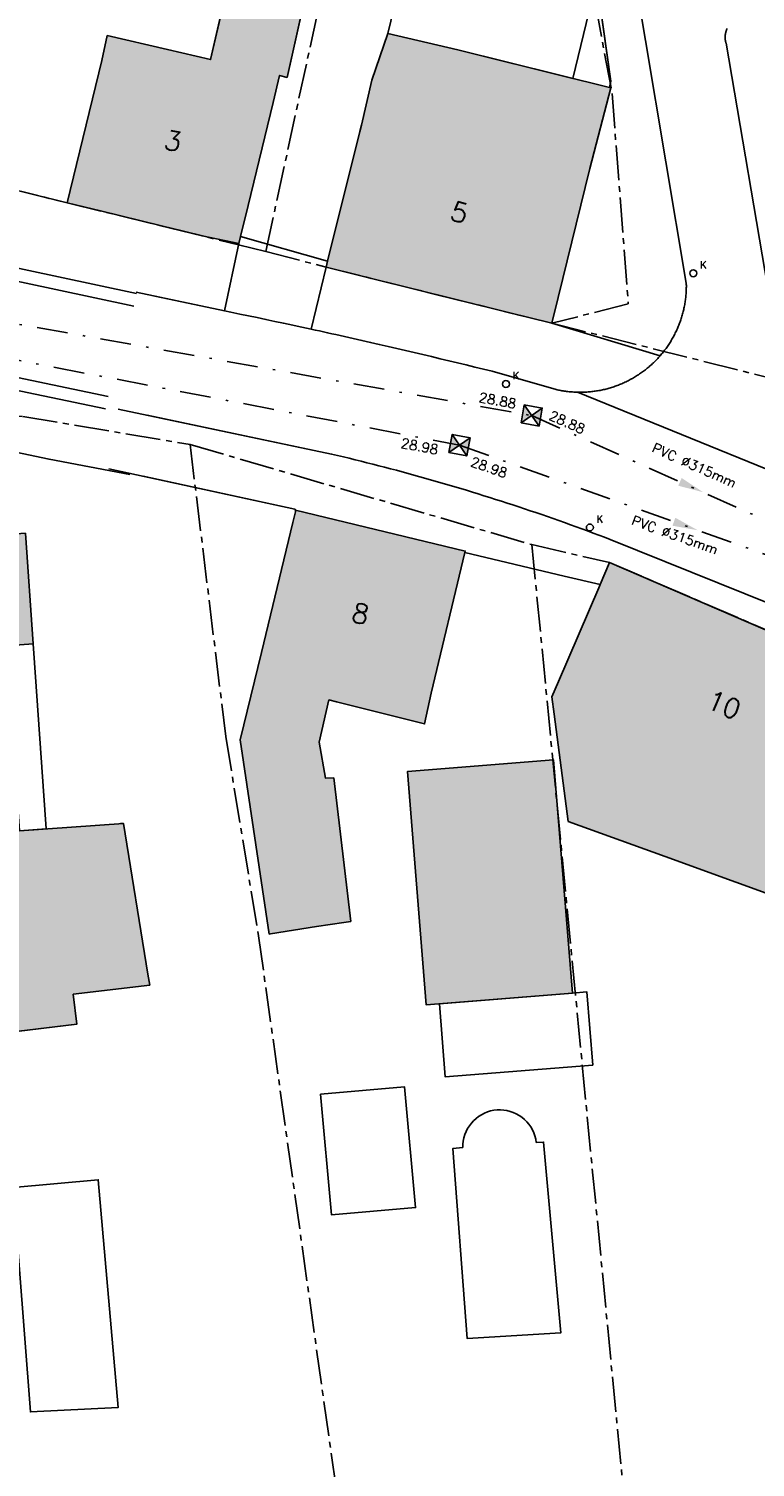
# Model space of a CAD drawing. Header units: metres. Extents: x 202952 to 203755, y 348959 to 349702.
# Tile 72 of 91: x 203399 to 203429, y 349314 to 349373. Entities that reach past the tile are written whole.
import ezdxf
from ezdxf.enums import TextEntityAlignment as Align

# ---------------------------------------------------------------- set-up
doc = ezdxf.new("R2010")
doc.units = ezdxf.units.M
doc.linetypes.add('1-200 CENTER', pattern=[4.28625, 2.8575, -0.47625, 0.47625, -0.47625])
doc.linetypes.add('1-200 DASHDOT', pattern=[2.54, 1.27, -0.635, 0, -0.635])
for name, color, linetype in [('bgt.onbegroeidterreindeel', 252, 'Continuous'), ('PH-BEST-BEBOUWING', 1, 'Continuous'), ('PH-BEST-BEBOUWING-ARCERING', 254, 'Continuous'), ('PH-BEST-HUISNUMMER', 7, 'Continuous'), ('PH-BEST-KADASTRALE-GRENS', 240, '1-200 CENTER'), ('PH-BEST-KOLK', 8, 'Continuous'), ('PH-BEST-PUT-HANDHAVEN', 84, 'Continuous'), ('PH-BEST-RIO-HANDHAVEN-DWA', 44, '1-200 DASHDOT'), ('PH-BEST-RIO-HANDHAVEN-RWA', 44, '1-200 DASHDOT'), ('PH-BEST-RIO-TEKST', 8, 'Continuous'), ('PH-BEST-RIO-TEKST-VLOEIVLAK', 8, 'Continuous'), ('PH-BEST-WEGDEEL', 254, 'Continuous'), ('PH-INM-KANTVERHARDING', 253, 'Continuous')]:
    doc.layers.add(name, color=color, linetype=linetype)
doc.styles.add('ROMANS', font='romans.shx')

# ---------------------------------------------------------------- blocks, each defined once
blk = doc.blocks.new('*U35')
blk.add_circle((-2.189056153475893e-17, 0), 0.1425)
at = {"ltscale": 0.05, "style": 'ROMANS'}
blk.add_text('K', height=0.3, dxfattribs=at).set_placement((0.2771122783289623, 0.1949394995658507))
blk = doc.blocks.new('*U12')
h = blk.add_hatch(color=256)
h.paths.add_polyline_path([(0, 0), (-0.375, 0.375), (-0.375, -0.375)])
h.paths.add_polyline_path([(0.375, 0.375), (0, 0), (0.375, -0.375)])
for p, q in [((-0.375, -0.375), (0.375, 0.375)), ((-0.375, 0.375), (0.375, -0.375))]:
    blk.add_line(p, q)
blk.add_lwpolyline([(-0.375, -0.375), (0.375, -0.375), (0.375, 0.375), (-0.375, 0.375)], close=True)
blk = doc.blocks.new('Materialisatie')
blk.add_solid([(-1.040148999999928, 0.1733580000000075), (-1.040148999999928, -0.1733579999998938), (0, 0)])
at = {"style": 'ROMANS'}
blk.add_attdef('MATERIALISATIE', (-2.630907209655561, 0.6566269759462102), '', height=0.4, dxfattribs=at)

msp = doc.modelspace()

# ---------------------------------------------------------------- hatches: boundary and pattern name
at = {"layer": 'PH-BEST-BEBOUWING-ARCERING'}
for points in [[(203409.06, 349370.21), (203409.321, 349371.321), (203409.626, 349371.242), (203410.451, 349374.913), (203410.7, 349374.863), (203411.734, 349379.284), (203408.741, 349380.032), (203408.166, 349380.148), (203407.04, 349375.768), (203407.353, 349375.715), (203406.489, 349371.975), (203404.725, 349372.383), (203402.248, 349372.955), (203402.03, 349371.93), (203400.6, 349366.1), (203401.975, 349365.764), (203406.139, 349364.745), (203407.642, 349364.428), (203407.714, 349364.719), (203408.025, 349365.991)], [(203422.05, 349367.51), (203422.913, 349370.815), (203422.849, 349370.831), (203416.629, 349372.369), (203413.763, 349373.042), (203413.11, 349371.127), (203412.68, 349369.28), (203412.616, 349369.024), (203411.29, 349363.702), (203411.23, 349363.46), (203412.651, 349363.107), (203418.712, 349361.602), (203420.49, 349361.16), (203420.748, 349362.212)]]:
    msp.add_hatch(color=256, dxfattribs=at).paths.add_polyline_path(points)
for points in [[(203407.703, 349344.077), (203408.58, 349347.66), (203409.86, 349352.991), (203409.967, 349353.434), (203409.98, 349353.49), (203416.94, 349351.82), (203416.926, 349351.762), (203415.54, 349345.99), (203415.269, 349344.732), (203411.657, 349345.639), (203411.345, 349345.717), (203410.948, 349343.989), (203411.199, 349342.507), (203411.545, 349342.519), (203412.237, 349336.632), (203411.953, 349336.594), (203410.835, 349336.419), (203408.945, 349336.124), (203408.895, 349336.116)], [(203391.944, 349347.702), (203391.703, 349351.143), (203391.64, 349352.04), (203392.528, 349352.102), (203398.89, 349352.55), (203399.208, 349348.011), (203398.112, 349347.933), (203398.647, 349340.351), (203402.916, 349340.652), (203403.92, 349334.473), (203403.994, 349334.022), (203400.858, 349333.643), (203401.005, 349332.42), (203393.677, 349331.534), (203393.529, 349332.757), (203393.166, 349336.038), (203392.131, 349345.409), (203392.06, 349346.05)], [(203432.639, 349340.605), (203431.889, 349338.914), (203432.666, 349338.656), (203431.845, 349336.862), (203428.044, 349338.24), (203425.141, 349339.292), (203421.166, 349340.733), (203420.583, 349345.135), (203420.49, 349345.84), (203420.764, 349346.477), (203422.414, 349350.314), (203422.471, 349350.447), (203422.86, 349351.35), (203429.252, 349348.595), (203430.27, 349348.156), (203433.554, 349346.742), (203435.02, 349346.11)], [(203421.331, 349333.692), (203415.331, 349333.212), (203414.566, 349342.774), (203420.565, 349343.254)]]:
    msp.add_hatch(color=256, dxfattribs=at).paths.add_polyline_path(points, flags=17)

# ---------------------------------------------------------------- linework, layer by layer
at = {"layer": 'bgt.onbegroeidterreindeel'}
for p, q in [((203421.38, 349381.948), (203422.906, 349371.089)), ((203407.353, 349375.715), (203406.489, 349371.975)), ((203409.626, 349371.242), (203410.451, 349374.913)), ((203402.248, 349372.955), (203402.03, 349371.93)), ((203404.725, 349372.383), (203402.248, 349372.955)), ((203413.763, 349373.042), (203413.11, 349371.127)), ((203416.629, 349372.369), (203413.763, 349373.042)), ((203406.489, 349371.975), (203404.725, 349372.383)), ((203422.849, 349370.831), (203416.629, 349372.369)), ((203402.03, 349371.93), (203400.6, 349366.1)), ((203409.06, 349370.21), (203409.321, 349371.321)), ((203409.321, 349371.321), (203409.626, 349371.242)), ((203413.11, 349371.127), (203412.68, 349369.28)), ((203422.906, 349371.089), (203422.849, 349370.831)), ((203408.025, 349365.991), (203409.06, 349370.21)), ((203412.616, 349369.024), (203411.29, 349363.702)), ((203412.68, 349369.28), (203412.616, 349369.024)), ((203400.6, 349366.1), (203397.77, 349366.8)), ((203407.714, 349364.719), (203408.025, 349365.991)), ((203411.29, 349363.702), (203407.714, 349364.719)), ((203402.916, 349340.652), (203402.7910356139, 349340.6431889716)), ((203403.92, 349334.473), (203402.916, 349340.652)), ((203400.858, 349333.643), (203403.994, 349334.022)), ((203403.994, 349334.022), (203403.92, 349334.473)), ((203401.005, 349332.42), (203400.858, 349333.643)), ((203393.677, 349331.534), (203401.005, 349332.42))]:
    msp.add_line(p, q, dxfattribs=at)
msp.add_lwpolyline([(203403.7194642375, 349354.8868816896), (203409.949, 349353.534), (203409.98, 349353.49), (203409.967, 349353.434), (203409.86, 349352.991), (203408.58, 349347.66), (203407.703, 349344.077), (203408.895, 349336.116), (203408.945, 349336.124), (203410.835, 349336.419), (203411.953, 349336.594), (203412.237, 349336.632), (203411.545, 349342.519), (203411.199, 349342.507), (203410.948, 349343.989), (203411.345, 349345.717), (203411.657, 349345.639), (203415.269, 349344.732), (203415.54, 349345.99), (203416.926, 349351.762), (203420.991, 349350.793), (203422.471, 349350.447), (203422.414, 349350.314), (203420.764, 349346.477), (203420.49, 349345.84), (203420.583, 349345.135), (203421.166, 349340.733), (203425.141, 349339.292), (203428.044, 349338.24), (203431.845, 349336.862)], dxfattribs=at)
for points in [[(203421.331, 349333.692), (203420.565, 349343.254), (203414.566, 349342.774), (203415.331, 349333.212), (203421.331, 349333.692)], [(203416.839, 349327.357), (203416.434, 349327.322), (203417.015, 349319.53), (203420.859, 349319.759), (203420.154, 349327.587), (203419.854, 349327.569), (203419.8321902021, 349327.7028599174), (203419.798479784, 349327.8342286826), (203419.7531396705, 349327.9620505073), (203419.6965342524, 349328.0852981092), (203419.6291184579, 349328.2029809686), (203419.551434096, 349328.3141532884), (203419.4641055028, 349328.4179215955), (203419.3678345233, 349328.5134519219), (203419.2633948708, 349328.5999765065), (203419.1516259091, 349328.6767999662), (203419.0334259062, 349328.7433048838), (203418.9097448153, 349328.7989567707), (203418.7815766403, 349328.8433083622), (203418.6499514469, 349328.8760032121), (203418.5159270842, 349328.8967785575), (203418.3805806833, 349328.9054674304), (203418.245, 349328.902), (203418.1103113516, 349328.8864100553), (203417.9775594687, 349328.8588235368), (203417.8478106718, 349328.8194620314), (203417.7221071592, 349328.7686417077), (203417.6014586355, 349328.7067707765), (203417.4868342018, 349328.6343462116), (203417.379154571, 349328.5519497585), (203417.2792846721, 349328.4602432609), (203417.1880267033, 349328.3599633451), (203417.106113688, 349328.2519155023), (203417.0342035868, 349328.1369676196), (203416.9728740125, 349328.0160430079), (203416.9226175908, 349327.8901129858), (203416.883838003, 349327.7601890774), (203416.8568467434, 349327.6273148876), (203416.8418606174, 349327.4925577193), (203416.839, 349327.357)], [(203398.391, 349325.725), (203399.096, 349316.522), (203402.692, 349316.698), (203401.881, 349326.042), (203398.391, 349325.725)]]:
    msp.add_lwpolyline(points, close=True, dxfattribs=at)
at = {"layer": 'PH-BEST-BEBOUWING'}
for points in [[(203407.714, 349364.719), (203407.642, 349364.428), (203406.139, 349364.745), (203401.975, 349365.764), (203400.6, 349366.1), (203402.03, 349371.93), (203402.248, 349372.955), (203404.725, 349372.383), (203406.489, 349371.975), (203407.353, 349375.715), (203407.04, 349375.768), (203408.166, 349380.148), (203408.741, 349380.032), (203411.734, 349379.284), (203410.7, 349374.863), (203410.451, 349374.913), (203409.626, 349371.242), (203409.321, 349371.321), (203409.06, 349370.21), (203408.025, 349365.991), (203407.714, 349364.719)], [(203422.221, 349374.815), (203421.345, 349371.203), (203416.629, 349372.369), (203413.763, 349373.042), (203414.639, 349376.654), (203422.221, 349374.815)], [(203420.49, 349361.16), (203418.712, 349361.602), (203412.651, 349363.107), (203411.23, 349363.46), (203411.29, 349363.702), (203412.616, 349369.024), (203412.68, 349369.28), (203413.11, 349371.127), (203413.763, 349373.042), (203416.629, 349372.369), (203422.849, 349370.831), (203422.913, 349370.815), (203422.05, 349367.51), (203420.748, 349362.212), (203420.49, 349361.16)], [(203407.703, 349344.077), (203408.58, 349347.66), (203409.86, 349352.991), (203409.967, 349353.434), (203409.98, 349353.49), (203416.94, 349351.82), (203416.926, 349351.762), (203415.54, 349345.99), (203415.269, 349344.732), (203411.657, 349345.639), (203411.345, 349345.717), (203410.948, 349343.989), (203411.199, 349342.507), (203411.545, 349342.519), (203412.237, 349336.632), (203411.953, 349336.594), (203410.835, 349336.419), (203408.945, 349336.124), (203408.895, 349336.116), (203407.703, 349344.077)], [(203391.944, 349347.702), (203391.703, 349351.143), (203391.64, 349352.04), (203392.528, 349352.102), (203398.89, 349352.55), (203399.208, 349348.011), (203398.112, 349347.933), (203398.647, 349340.351), (203402.916, 349340.652), (203403.92, 349334.473), (203403.994, 349334.022), (203400.858, 349333.643), (203401.005, 349332.42), (203393.677, 349331.534), (203393.529, 349332.757), (203393.166, 349336.038), (203392.131, 349345.409), (203392.06, 349346.05), (203391.944, 349347.702)], [(203432.639, 349340.605), (203431.889, 349338.914), (203432.666, 349338.656), (203431.845, 349336.862), (203428.044, 349338.24), (203425.141, 349339.292), (203421.166, 349340.733), (203420.583, 349345.135), (203420.49, 349345.84), (203420.764, 349346.477), (203422.414, 349350.314), (203422.471, 349350.447), (203422.86, 349351.35), (203429.252, 349348.595), (203430.27, 349348.156), (203433.554, 349346.742), (203435.02, 349346.11), (203432.639, 349340.605)], [(203398.112, 349347.933), (203399.208, 349348.011), (203399.739, 349340.428), (203398.647, 349340.351), (203398.112, 349347.933)], [(203421.331, 349333.692), (203415.331, 349333.212), (203414.566, 349342.774), (203420.565, 349343.254), (203421.331, 349333.692)], [(203415.878, 349333.256), (203421.331, 349333.692), (203421.929, 349333.74), (203422.169, 349330.742), (203416.118, 349330.258), (203415.878, 349333.256)], [(203411.001, 349329.552), (203414.441, 349329.856), (203414.897, 349324.898), (203411.457, 349324.594), (203411.001, 349329.552)], [(203416.839, 349327.357), (203416.8418606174, 349327.4925577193), (203416.8568467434, 349327.6273148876), (203416.883838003, 349327.7601890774), (203416.9226175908, 349327.8901129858), (203416.9728740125, 349328.0160430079), (203417.0342035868, 349328.1369676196), (203417.106113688, 349328.2519155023), (203417.1880267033, 349328.3599633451), (203417.2792846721, 349328.4602432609), (203417.379154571, 349328.5519497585), (203417.4868342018, 349328.6343462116), (203417.6014586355, 349328.7067707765), (203417.7221071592, 349328.7686417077), (203417.8478106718, 349328.8194620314), (203417.9775594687, 349328.8588235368), (203418.1103113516, 349328.8864100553), (203418.245, 349328.902), (203418.3805806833, 349328.9054674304), (203418.5159270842, 349328.8967785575), (203418.6499514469, 349328.8760032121), (203418.7815766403, 349328.8433083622), (203418.9097448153, 349328.7989567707), (203419.0334259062, 349328.7433048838), (203419.1516259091, 349328.6767999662), (203419.2633948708, 349328.5999765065), (203419.3678345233, 349328.5134519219), (203419.4641055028, 349328.4179215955), (203419.551434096, 349328.3141532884), (203419.6291184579, 349328.2029809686), (203419.6965342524, 349328.0852981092), (203419.7531396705, 349327.9620505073), (203419.798479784, 349327.8342286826), (203419.8321902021, 349327.7028599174), (203419.854, 349327.569), (203420.154, 349327.587), (203420.859, 349319.759), (203417.015, 349319.53), (203416.434, 349327.322), (203416.839, 349327.357)], [(203398.391, 349325.725), (203401.881, 349326.042), (203402.692, 349316.698), (203399.096, 349316.522), (203398.391, 349325.725)]]:
    msp.add_lwpolyline(points, close=True, dxfattribs=at)
at = {"layer": 'PH-BEST-KADASTRALE-GRENS', "ltscale": 0.5}
for p, q in [((203408.752, 349364.101), (203411.826, 349378.252)), ((203420.49, 349361.16), (203436.023, 349357.264)), ((203405.648, 349356.188), (203419.675, 349352.082)), ((203419.675, 349352.082), (203426.156, 349285.073)), ((203419.675, 349352.082), (203426.156, 349285.073))]:
    msp.add_line(p, q, dxfattribs=at)
for points in [[(203419.909, 349386.97), (203422.962, 349370.586), (203423.628, 349361.954), (203420.49, 349361.16)], [(203398.019, 349366.739), (203400.6, 349366.1), (203407.63, 349364.38), (203408.752, 349364.101)], [(203408.752, 349364.101), (203411.23, 349363.46), (203420.49, 349361.16)], [(203390.907, 349357.521), (203398.791, 349357.343), (203405.648, 349356.188)], [(203405.648, 349356.188), (203407.112, 349344.212), (203408.456, 349336.048), (203415.047, 349289.145)], [(203405.648, 349356.188), (203407.112, 349344.212), (203408.456, 349336.048), (203415.047, 349289.145)], [(203419.675, 349352.082), (203422.86, 349351.35), (203435.282, 349346.011)]]:
    msp.add_lwpolyline(points, dxfattribs=at)
at = {"layer": 'PH-BEST-RIO-HANDHAVEN-DWA'}
for p, q in [((203362.98192801, 349367.4591904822), (203419.664, 349357.376)), ((203419.664, 349357.376), (203431.904, 349351.904))]:
    msp.add_line(p, q, dxfattribs=at)
at = {"layer": 'PH-BEST-RIO-HANDHAVEN-RWA'}
for p, q in [((203361.1715066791, 349366.835408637), (203416.704, 349356.16)), ((203416.704, 349356.16), (203434.368, 349349.856))]:
    msp.add_line(p, q, dxfattribs=at)
at = {"layer": 'PH-BEST-WEGDEEL'}
for points in [[(203421.825, 349387.69), (203426.007, 349362.803), (203426.0078886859, 349362.754004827), (203426.0082220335, 349362.7050027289), (203426.008, 349362.656), (203426.0072222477, 349362.6069859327), (203426.0058888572, 349362.5579838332), (203426.004, 349362.509), (203426.0019952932, 349362.4599654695), (203425.9993284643, 349362.4109624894), (203425.996, 349362.362), (203425.9919973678, 349362.3129382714), (203425.9873304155, 349362.2639352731), (203425.982, 349362.215), (203425.9761013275, 349362.1662774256), (203425.9697678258, 349362.1176094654), (203425.963, 349362.069), (203425.9557696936, 349362.0202652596), (203425.9481028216, 349361.9715972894), (203425.94, 349361.923), (203425.930782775, 349361.8749102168), (203425.921115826, 349361.826908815), (203425.911, 349361.779), (203425.9004459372, 349361.7312311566), (203425.8894456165, 349361.6835631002), (203425.878, 349361.636), (203425.8659110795, 349361.5881810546), (203425.8532437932, 349361.5405120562), (203425.84, 349361.493), (203425.8262342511, 349361.445828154), (203425.8119002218, 349361.398825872), (203425.797, 349361.352), (203425.7814684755, 349361.3055057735), (203425.7654679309, 349361.2591708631), (203425.749, 349361.213), (203425.7321268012, 349361.1671595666), (203425.714792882, 349361.1214913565), (203425.697, 349361.076), (203425.678551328, 349361.030436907), (203425.6595503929, 349360.9851013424), (203425.64, 349360.94), (203425.6198772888, 349360.8950829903), (203425.5992096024, 349360.8504141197), (203425.578, 349360.806), (203425.5564935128, 349360.7617543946), (203425.534492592, 349360.717752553), (203425.512, 349360.674), (203425.4891463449, 349360.6307408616), (203425.4658120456, 349360.5877390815), (203425.442, 349360.545), (203425.4174783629, 349360.5023853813), (203425.3924773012, 349360.4600502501), (203425.367, 349360.418), (203425.3411322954, 349360.3763712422), (203425.3147978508, 349360.3350361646), (203425.288, 349360.294), (203425.2607935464, 349360.253021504), (203425.2331257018, 349360.2123531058), (203425.205, 349360.172), (203425.1764484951, 349360.1320067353), (203425.1474472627, 349360.092338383), (203425.118, 349360.053), (203425.088044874, 349360.0143683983), (203425.057710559, 349359.9760338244), (203425.027, 349359.938), (203424.9957074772, 349359.9000198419), (203424.964039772, 349359.8623519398), (203424.932, 349359.825), (203420.49, 349361.16), (203420.748, 349362.212), (203422.05, 349367.51), (203422.913, 349370.815), (203422.849, 349370.831), (203422.849, 349370.831), (203422.906, 349371.089), (203421.38, 349381.948)], [(203433.979, 349353.28), (203421.538, 349358.333), (203421.5873227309, 349358.3316615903), (203421.6366591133, 349358.3309948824), (203421.686, 349358.331), (203421.7350165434, 349358.3316703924), (203421.7840195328, 349358.3330038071), (203421.833, 349358.335), (203421.8820334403, 349358.3374360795), (203421.9310356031, 349358.3404362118), (203421.98, 349358.344), (203422.028719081, 349358.3481088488), (203422.0773878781, 349358.3527757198), (203422.126, 349358.358), (203422.1747225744, 349358.3638986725), (203422.2233905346, 349358.3702321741), (203422.272, 349358.377), (203422.3207347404, 349358.3842303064), (203422.3694027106, 349358.3918971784), (203422.418, 349358.4), (203422.4660846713, 349358.4092430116), (203422.514085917, 349358.4189099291), (203422.562, 349358.429), (203422.6100969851, 349358.4395738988), (203422.6580982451, 349358.4505741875), (203422.706, 349358.462), (203422.7534778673, 349358.4741223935), (203422.8008132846, 349358.4867896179), (203422.848, 349358.5), (203422.8951641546, 349358.5137913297), (203422.9421662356, 349358.5281252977), (203422.989, 349358.543), (203423.0355141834, 349358.5584730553), (203423.0818495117, 349358.5744737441), (203423.128, 349358.591), (203423.1742008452, 349358.6081407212), (203423.2202028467, 349358.6258081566), (203423.266, 349358.644), (203423.3111742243, 349358.6625855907), (203423.3561754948, 349358.6815861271), (203423.401, 349358.701), (203423.4458540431, 349358.7209200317), (203423.4905219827, 349358.7412539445), (203423.535, 349358.762), (203423.5792886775, 349358.7834194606), (203423.6232912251, 349358.8054207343), (203423.667, 349358.828), (203423.7103099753, 349358.8511005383), (203423.7533124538, 349358.8747685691), (203423.796, 349358.899), (203423.8386582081, 349358.9231062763), (203423.8809940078, 349358.94777438), (203423.923, 349358.973), (203423.9646803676, 349358.9987859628), (203424.0060161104, 349359.0251208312), (203424.047, 349359.052), (203424.0875610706, 349359.0796709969), (203424.1278952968, 349359.1076716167), (203424.168, 349359.136), (203424.2079027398, 349359.1646761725), (203424.2475702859, 349359.1936768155), (203424.287, 349359.223), (203424.3260080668, 349359.2528964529), (203424.364676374, 349359.2832310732), (203424.403, 349359.314), (203424.4410235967, 349359.3452404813), (203424.4786918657, 349359.376908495), (203424.516, 349359.409), (203424.5526498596, 349359.441650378), (203424.5889843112, 349359.4746513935), (203424.625, 349359.508), (203424.6606591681, 349359.5416603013), (203424.6959935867, 349359.5756613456), (203424.731, 349359.61), (203424.7653386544, 349359.6450064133), (203424.7993396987, 349359.6803408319), (203424.833, 349359.716), (203424.8663486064, 349359.7520156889), (203424.899349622, 349359.7883501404), (203424.932, 349359.825), (203424.964039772, 349359.8623519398), (203424.9957074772, 349359.9000198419), (203425.027, 349359.938), (203425.057710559, 349359.9760338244), (203425.088044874, 349360.0143683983), (203425.118, 349360.053), (203425.1474472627, 349360.092338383), (203425.1764484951, 349360.1320067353), (203425.205, 349360.172), (203425.2331257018, 349360.2123531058), (203425.2607935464, 349360.253021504), (203425.288, 349360.294), (203425.3147978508, 349360.3350361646), (203425.3411322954, 349360.3763712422), (203425.367, 349360.418), (203425.3924773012, 349360.4600502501), (203425.4174783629, 349360.5023853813), (203425.442, 349360.545), (203425.4658120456, 349360.5877390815), (203425.4891463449, 349360.6307408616), (203425.512, 349360.674), (203425.534492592, 349360.717752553), (203425.5564935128, 349360.7617543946), (203425.578, 349360.806), (203425.5992096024, 349360.8504141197), (203425.6198772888, 349360.8950829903), (203425.64, 349360.94), (203425.6595503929, 349360.9851013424), (203425.678551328, 349361.030436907), (203425.697, 349361.076), (203425.714792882, 349361.1214913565), (203425.7321268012, 349361.1671595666), (203425.749, 349361.213), (203425.7654679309, 349361.2591708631), (203425.7814684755, 349361.3055057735), (203425.797, 349361.352), (203425.8119002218, 349361.398825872), (203425.8262342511, 349361.445828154), (203425.84, 349361.493), (203425.8532437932, 349361.5405120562), (203425.8659110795, 349361.5881810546), (203425.878, 349361.636), (203425.8894456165, 349361.6835631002), (203425.9004459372, 349361.7312311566), (203425.911, 349361.779), (203425.921115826, 349361.826908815), (203425.930782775, 349361.8749102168), (203425.94, 349361.923), (203425.9481028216, 349361.9715972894), (203425.9557696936, 349362.0202652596), (203425.963, 349362.069), (203425.9697678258, 349362.1176094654), (203425.9761013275, 349362.1662774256), (203425.982, 349362.215), (203425.9873304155, 349362.2639352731), (203425.9919973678, 349362.3129382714), (203425.996, 349362.362), (203425.9993284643, 349362.4109624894), (203426.0019952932, 349362.4599654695), (203426.004, 349362.509), (203426.0058888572, 349362.5579838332), (203426.0072222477, 349362.6069859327), (203426.008, 349362.656), (203426.0082220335, 349362.7050027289), (203426.0078886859, 349362.754004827), (203426.007, 349362.803), (203421.825, 349387.69)], [(203427.6776540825, 349373.2416406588), (203427.6679842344, 349373.2199668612), (203427.659, 349373.198), (203427.6507739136, 349373.1758613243), (203427.643105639, 349373.1535233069), (203427.636, 349373.131), (203427.6294198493, 349373.1081539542), (203427.623418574, 349373.0851490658), (203427.618, 349373.062), (203427.6133367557, 349373.0387836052), (203427.6093356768, 349373.0154439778), (203427.606, 349372.992), (203427.6033248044, 349372.9683936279), (203427.6013242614, 349372.9447205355), (203427.6, 349372.921), (203427.5997802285, 349372.8973276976), (203427.6001136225, 349372.8736567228), (203427.601, 349372.85), (203427.6024448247, 349372.8262886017), (203427.6044451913, 349372.8026175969), (203427.607, 349372.779), (203427.6103364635, 349372.7555561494), (203427.61433754, 349372.7322165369), (203427.619, 349372.709), (203427.6243430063, 349372.6858319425), (203427.630344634, 349372.6628257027), (203427.637, 349372.64), (203429.456, 349361.953)], [(203429.456, 349361.953), (203427.637, 349372.64), (203427.630344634, 349372.6628257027), (203427.6243430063, 349372.6858319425), (203427.619, 349372.709), (203427.61433754, 349372.7322165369), (203427.6103364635, 349372.7555561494), (203427.607, 349372.779), (203427.6044451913, 349372.8026175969), (203427.6024448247, 349372.8262886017), (203427.601, 349372.85), (203427.6001136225, 349372.8736567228), (203427.5997802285, 349372.8973276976), (203427.6, 349372.921), (203427.6013242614, 349372.9447205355), (203427.6033248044, 349372.9683936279), (203427.606, 349372.992), (203427.6093356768, 349373.0154439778), (203427.6133367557, 349373.0387836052), (203427.618, 349373.062), (203427.623418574, 349373.0851490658), (203427.6294198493, 349373.1081539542), (203427.636, 349373.131), (203427.643105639, 349373.1535233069), (203427.6507739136, 349373.1758613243), (203427.659, 349373.198), (203427.6679842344, 349373.2199668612), (203427.6776540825, 349373.2416406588)], [(203404.3899329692, 349365.1730257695), (203406.139, 349364.745), (203407.642, 349364.428), (203407.058, 349361.67), (203404.2010077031, 349362.2745870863)], [(203403.4432306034, 349362.4349453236), (203407.058, 349361.67), (203407.327, 349361.613), (203407.6857814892, 349361.539221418), (203408.0444484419, 349361.4648880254), (203408.403, 349361.39), (203408.7614507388, 349361.3145542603), (203409.1197843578, 349361.2385541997), (203409.478, 349361.162), (203409.668027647, 349361.1214625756), (203409.8580276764, 349361.0807959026), (203410.048, 349361.04), (203410.2376945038, 349360.9991288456), (203410.4273611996, 349360.9581288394), (203410.617, 349360.917), (203410.7853846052, 349360.8805689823), (203410.9537180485, 349360.8439022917), (203411.122, 349360.807), (203411.29005215, 349360.7699016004), (203411.4580522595, 349360.7325682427), (203411.626, 349360.695), (203411.98340999, 349360.6150078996), (203412.340743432, 349360.5346745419), (203412.698, 349360.454), (203413.0550775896, 349360.3730074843), (203413.412077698, 349360.2916741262), (203413.769, 349360.21), (203414.1257645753, 349360.1274211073), (203414.4824314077, 349360.0444210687), (203414.839, 349359.961), (203415.1957662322, 349359.8770881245), (203415.5524330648, 349359.7927547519), (203415.909, 349359.708), (203416.2654717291, 349359.6229096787), (203416.6218053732, 349359.5372429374), (203416.978, 349359.451), (203417.3338076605, 349359.3642415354), (203417.6894746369, 349359.276908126), (203418.045, 349359.189), (203420.663, 349358.443), (203420.7108561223, 349358.4320057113), (203420.758859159, 349358.4216717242), (203420.807, 349358.412), (203420.8552171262, 349358.403001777), (203420.9035535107, 349358.3946679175), (203420.952, 349358.387), (203421.0005868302, 349358.3794522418), (203421.049255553, 349358.372451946), (203421.098, 349358.366), (203421.1466058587, 349358.360121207), (203421.195274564, 349358.3547876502), (203421.244, 349358.35), (203421.2929574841, 349358.3457792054), (203421.3419595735, 349358.3421123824), (203421.391, 349358.339), (203421.439976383, 349358.3364469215), (203421.4889784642, 349358.3344468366), (203421.538, 349358.333), (203433.979, 349353.28)], [(203404.2010077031, 349362.2745870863), (203407.058, 349361.67), (203407.327, 349361.613), (203407.6857814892, 349361.539221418), (203408.0444484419, 349361.4648880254), (203408.403, 349361.39), (203408.7614507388, 349361.3145542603), (203409.1197843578, 349361.2385541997), (203409.478, 349361.162), (203409.668027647, 349361.1214625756), (203409.8580276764, 349361.0807959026), (203410.048, 349361.04), (203410.2376945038, 349360.9991288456), (203410.4273611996, 349360.9581288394), (203410.617, 349360.917), (203410.7853846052, 349360.8805689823), (203410.9537180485, 349360.8439022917), (203411.122, 349360.807), (203411.29005215, 349360.7699016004), (203411.4580522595, 349360.7325682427), (203411.626, 349360.695), (203411.98340999, 349360.6150078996), (203412.340743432, 349360.5346745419), (203412.698, 349360.454), (203413.0550775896, 349360.3730074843), (203413.412077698, 349360.2916741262), (203413.769, 349360.21), (203414.1257645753, 349360.1274211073), (203414.4824314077, 349360.0444210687), (203414.839, 349359.961), (203415.1957662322, 349359.8770881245), (203415.5524330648, 349359.7927547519), (203415.909, 349359.708), (203416.2654717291, 349359.6229096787), (203416.6218053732, 349359.5372429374), (203416.978, 349359.451), (203417.3338076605, 349359.3642415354), (203417.6894746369, 349359.276908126), (203418.045, 349359.189), (203420.663, 349358.443), (203420.7108561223, 349358.4320057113), (203420.758859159, 349358.4216717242), (203420.807, 349358.412), (203420.8552171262, 349358.403001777), (203420.9035535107, 349358.3946679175), (203420.952, 349358.387), (203421.0005868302, 349358.3794522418), (203421.049255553, 349358.372451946), (203421.098, 349358.366), (203421.1466058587, 349358.360121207), (203421.195274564, 349358.3547876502), (203421.244, 349358.35), (203421.2929574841, 349358.3457792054), (203421.3419595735, 349358.3421123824), (203421.391, 349358.339), (203421.439976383, 349358.3364469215), (203421.4889784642, 349358.3344468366), (203421.538, 349358.333), (203433.979, 349353.28)], [(203402.6922427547, 349357.6355599), (203411.452, 349355.796), (203411.6948531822, 349355.7391200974), (203411.9375206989, 349355.6814532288), (203412.18, 349355.623), (203412.4221940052, 349355.5637843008), (203412.6641948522, 349355.5037840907), (203412.906, 349355.443), (203413.1478406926, 349355.38167965), (203413.3895079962, 349355.3196794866), (203413.631, 349355.257), (203413.8721795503, 349355.193677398), (203414.1131801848, 349355.1296772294), (203414.354, 349355.065), (203414.5944826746, 349354.9995446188), (203414.8348164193, 349354.9335445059), (203415.075, 349354.867), (203415.3151531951, 349354.7998774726), (203415.5551536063, 349354.73221069), (203415.795, 349354.664), (203416.03455995, 349354.5947763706), (203416.2738941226, 349354.5247761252), (203416.513, 349354.454), (203416.7519008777, 349354.3824409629), (203416.9905683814, 349354.3101073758), (203417.229, 349354.237), (203417.4671981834, 349354.163638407), (203417.705198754, 349354.0896382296), (203417.943, 349354.015), (203418.1808704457, 349353.9396382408), (203418.4185376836, 349353.8636380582), (203418.656, 349353.787), (203418.892875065, 349353.7096332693), (203419.1295422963, 349353.6316330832), (203419.366, 349353.553), (203419.6025473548, 349353.4736331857), (203419.8388812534, 349353.3936329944), (203420.075, 349353.313), (203420.3105175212, 349353.2315292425), (203420.5458512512, 349353.1495291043), (203420.781, 349353.067), (203421.0161881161, 349352.9838623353), (203421.251188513, 349352.9001955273), (203421.486, 349352.816), (203421.7202418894, 349352.7306591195), (203421.954242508, 349352.6446588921), (203422.188, 349352.558), (203422.4215809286, 349352.4706574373), (203422.6549148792, 349352.3826572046), (203422.888, 349352.294), (203430.658, 349349.164)], [(203430.658, 349349.164), (203422.888, 349352.294), (203422.6549148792, 349352.3826572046), (203422.4215809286, 349352.4706574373), (203422.188, 349352.558), (203421.954242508, 349352.6446588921), (203421.7202418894, 349352.7306591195), (203421.486, 349352.816), (203421.251188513, 349352.9001955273), (203421.0161881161, 349352.9838623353), (203420.781, 349353.067), (203420.5458512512, 349353.1495291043), (203420.3105175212, 349353.2315292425), (203420.075, 349353.313), (203419.8388812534, 349353.3936329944), (203419.6025473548, 349353.4736331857), (203419.366, 349353.553), (203419.1295422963, 349353.6316330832), (203418.892875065, 349353.7096332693), (203418.656, 349353.787), (203418.4185376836, 349353.8636380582), (203418.1808704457, 349353.9396382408), (203417.943, 349354.015), (203417.705198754, 349354.0896382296), (203417.4671981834, 349354.163638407), (203417.229, 349354.237), (203416.9905683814, 349354.3101073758), (203416.7519008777, 349354.3824409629), (203416.513, 349354.454), (203416.2738941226, 349354.5247761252), (203416.03455995, 349354.5947763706), (203415.795, 349354.664), (203415.5551536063, 349354.73221069), (203415.3151531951, 349354.7998774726), (203415.075, 349354.867), (203414.8348164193, 349354.9335445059), (203414.5944826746, 349354.9995446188), (203414.354, 349355.065), (203414.1131801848, 349355.1296772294), (203413.8721795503, 349355.193677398), (203413.631, 349355.257), (203413.3895079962, 349355.3196794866), (203413.1478406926, 349355.38167965), (203412.906, 349355.443), (203412.6641948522, 349355.5037840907), (203412.4221940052, 349355.5637843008), (203412.18, 349355.623), (203411.9375206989, 349355.6814532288), (203411.6948531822, 349355.7391200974), (203411.452, 349355.796), (203402.6922427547, 349357.6355599)], [(203403.8823375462, 349357.3856385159), (203411.452, 349355.796), (203411.6948531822, 349355.7391200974), (203411.9375206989, 349355.6814532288), (203412.18, 349355.623), (203412.4221940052, 349355.5637843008), (203412.6641948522, 349355.5037840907), (203412.906, 349355.443), (203413.1478406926, 349355.38167965), (203413.3895079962, 349355.3196794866), (203413.631, 349355.257), (203413.8721795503, 349355.193677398), (203414.1131801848, 349355.1296772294), (203414.354, 349355.065), (203414.5944826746, 349354.9995446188), (203414.8348164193, 349354.9335445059), (203415.075, 349354.867), (203415.3151531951, 349354.7998774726), (203415.5551536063, 349354.73221069), (203415.795, 349354.664), (203416.03455995, 349354.5947763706), (203416.2738941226, 349354.5247761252), (203416.513, 349354.454), (203416.7519008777, 349354.3824409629), (203416.9905683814, 349354.3101073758), (203417.229, 349354.237), (203417.4671981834, 349354.163638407), (203417.705198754, 349354.0896382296), (203417.943, 349354.015), (203418.1808704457, 349353.9396382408), (203418.4185376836, 349353.8636380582), (203418.656, 349353.787), (203418.892875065, 349353.7096332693), (203419.1295422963, 349353.6316330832), (203419.366, 349353.553), (203419.6025473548, 349353.4736331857), (203419.8388812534, 349353.3936329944), (203420.075, 349353.313), (203420.3105175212, 349353.2315292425), (203420.5458512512, 349353.1495291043), (203420.781, 349353.067), (203421.0161881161, 349352.9838623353), (203421.251188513, 349352.9001955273), (203421.486, 349352.816), (203421.7202418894, 349352.7306591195), (203421.954242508, 349352.6446588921), (203422.188, 349352.558), (203422.4215809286, 349352.4706574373), (203422.6549148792, 349352.3826572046), (203422.888, 349352.294), (203430.658, 349349.164)], [(203430.658, 349349.164), (203422.888, 349352.294), (203422.6549148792, 349352.3826572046), (203422.4215809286, 349352.4706574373), (203422.188, 349352.558), (203421.954242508, 349352.6446588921), (203421.7202418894, 349352.7306591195), (203421.486, 349352.816), (203421.251188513, 349352.9001955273), (203421.0161881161, 349352.9838623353), (203420.781, 349353.067), (203420.5458512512, 349353.1495291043), (203420.3105175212, 349353.2315292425), (203420.075, 349353.313), (203419.8388812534, 349353.3936329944), (203419.6025473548, 349353.4736331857), (203419.366, 349353.553), (203419.1295422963, 349353.6316330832), (203418.892875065, 349353.7096332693), (203418.656, 349353.787), (203418.4185376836, 349353.8636380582), (203418.1808704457, 349353.9396382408), (203417.943, 349354.015), (203417.705198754, 349354.0896382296), (203417.4671981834, 349354.163638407), (203417.229, 349354.237), (203416.9905683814, 349354.3101073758), (203416.7519008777, 349354.3824409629), (203416.513, 349354.454), (203416.2738941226, 349354.5247761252), (203416.03455995, 349354.5947763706), (203415.795, 349354.664), (203415.5551536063, 349354.73221069), (203415.3151531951, 349354.7998774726), (203415.075, 349354.867), (203414.8348164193, 349354.9335445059), (203414.5944826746, 349354.9995446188), (203414.354, 349355.065), (203414.1131801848, 349355.1296772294), (203413.8721795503, 349355.193677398), (203413.631, 349355.257), (203413.3895079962, 349355.3196794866), (203413.1478406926, 349355.38167965), (203412.906, 349355.443), (203412.6641948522, 349355.5037840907), (203412.4221940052, 349355.5637843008), (203412.18, 349355.623), (203411.9375206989, 349355.6814532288), (203411.6948531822, 349355.7391200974), (203411.452, 349355.796), (203403.8823375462, 349357.3856385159)], [(203429.252, 349348.595), (203422.86, 349351.35), (203422.471, 349350.447), (203420.991, 349350.793), (203416.926, 349351.762), (203416.94, 349351.82), (203409.98, 349353.49), (203409.949, 349353.534), (203402.3100364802, 349355.1929701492)], [(203440, 349344.8733680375), (203435.82, 349345.92), (203435.02, 349346.11), (203433.554, 349346.742), (203430.27, 349348.156), (203429.252, 349348.595), (203422.86, 349351.35), (203422.471, 349350.447), (203420.991, 349350.793), (203416.926, 349351.762), (203416.94, 349351.82), (203409.98, 349353.49), (203409.949, 349353.534), (203403.7194642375, 349354.8868816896)]]:
    msp.add_lwpolyline(points, dxfattribs=at)
for points in [[(203410.617, 349360.917), (203410.4273611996, 349360.9581288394), (203410.2376945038, 349360.9991288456), (203410.048, 349361.04), (203409.8580276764, 349361.0807959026), (203409.668027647, 349361.1214625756), (203409.478, 349361.162), (203409.1197843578, 349361.2385541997), (203408.7614507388, 349361.3145542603), (203408.403, 349361.39), (203408.0444484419, 349361.4648880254), (203407.6857814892, 349361.539221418), (203407.327, 349361.613), (203407.058, 349361.67), (203407.642, 349364.428), (203407.714, 349364.719), (203411.29, 349363.702), (203411.23, 349363.46), (203410.617, 349360.917)], [(203410.617, 349360.917), (203411.23, 349363.46), (203412.651, 349363.107), (203418.712, 349361.602), (203420.49, 349361.16), (203424.932, 349359.825), (203424.899349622, 349359.7883501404), (203424.8663486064, 349359.7520156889), (203424.833, 349359.716), (203424.7993396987, 349359.6803408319), (203424.7653386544, 349359.6450064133), (203424.731, 349359.61), (203424.6959935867, 349359.5756613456), (203424.6606591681, 349359.5416603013), (203424.625, 349359.508), (203424.5889843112, 349359.4746513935), (203424.5526498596, 349359.441650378), (203424.516, 349359.409), (203424.4786918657, 349359.376908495), (203424.4410235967, 349359.3452404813), (203424.403, 349359.314), (203424.364676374, 349359.2832310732), (203424.3260080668, 349359.2528964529), (203424.287, 349359.223), (203424.2475702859, 349359.1936768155), (203424.2079027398, 349359.1646761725), (203424.168, 349359.136), (203424.1278952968, 349359.1076716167), (203424.0875610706, 349359.0796709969), (203424.047, 349359.052), (203424.0060161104, 349359.0251208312), (203423.9646803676, 349358.9987859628), (203423.923, 349358.973), (203423.8809940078, 349358.94777438), (203423.8386582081, 349358.9231062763), (203423.796, 349358.899), (203423.7533124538, 349358.8747685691), (203423.7103099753, 349358.8511005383), (203423.667, 349358.828), (203423.6232912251, 349358.8054207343), (203423.5792886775, 349358.7834194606), (203423.535, 349358.762), (203423.4905219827, 349358.7412539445), (203423.4458540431, 349358.7209200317), (203423.401, 349358.701), (203423.3561754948, 349358.6815861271), (203423.3111742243, 349358.6625855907), (203423.266, 349358.644), (203423.2202028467, 349358.6258081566), (203423.1742008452, 349358.6081407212), (203423.128, 349358.591), (203423.0818495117, 349358.5744737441), (203423.0355141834, 349358.5584730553), (203422.989, 349358.543), (203422.9421662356, 349358.5281252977), (203422.8951641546, 349358.5137913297), (203422.848, 349358.5), (203422.8008132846, 349358.4867896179), (203422.7534778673, 349358.4741223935), (203422.706, 349358.462), (203422.6580982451, 349358.4505741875), (203422.6100969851, 349358.4395738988), (203422.562, 349358.429), (203422.514085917, 349358.4189099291), (203422.4660846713, 349358.4092430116), (203422.418, 349358.4), (203422.3694027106, 349358.3918971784), (203422.3207347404, 349358.3842303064), (203422.272, 349358.377), (203422.2233905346, 349358.3702321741), (203422.1747225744, 349358.3638986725), (203422.126, 349358.358), (203422.0773878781, 349358.3527757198), (203422.028719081, 349358.3481088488), (203421.98, 349358.344), (203421.9310356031, 349358.3404362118), (203421.8820334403, 349358.3374360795), (203421.833, 349358.335), (203421.7840195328, 349358.3330038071), (203421.7350165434, 349358.3316703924), (203421.686, 349358.331), (203421.6366591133, 349358.3309948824), (203421.5873227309, 349358.3316615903), (203421.538, 349358.333), (203421.4889784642, 349358.3344468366), (203421.439976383, 349358.3364469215), (203421.391, 349358.339), (203421.3419595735, 349358.3421123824), (203421.2929574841, 349358.3457792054), (203421.244, 349358.35), (203421.195274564, 349358.3547876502), (203421.1466058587, 349358.360121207), (203421.098, 349358.366), (203421.049255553, 349358.372451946), (203421.0005868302, 349358.3794522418), (203420.952, 349358.387), (203420.9035535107, 349358.3946679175), (203420.8552171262, 349358.403001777), (203420.807, 349358.412), (203420.758859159, 349358.4216717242), (203420.7108561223, 349358.4320057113), (203420.663, 349358.443), (203418.045, 349359.189), (203417.6894746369, 349359.276908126), (203417.3338076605, 349359.3642415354), (203416.978, 349359.451), (203416.6218053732, 349359.5372429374), (203416.2654717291, 349359.6229096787), (203415.909, 349359.708), (203415.5524330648, 349359.7927547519), (203415.1957662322, 349359.8770881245), (203414.839, 349359.961), (203414.4824314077, 349360.0444210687), (203414.1257645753, 349360.1274211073), (203413.769, 349360.21), (203413.412077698, 349360.2916741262), (203413.0550775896, 349360.3730074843), (203412.698, 349360.454), (203412.340743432, 349360.5346745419), (203411.98340999, 349360.6150078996), (203411.626, 349360.695), (203411.4580522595, 349360.7325682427), (203411.29005215, 349360.7699016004), (203411.122, 349360.807), (203410.9537180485, 349360.8439022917), (203410.7853846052, 349360.8805689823), (203410.617, 349360.917)]]:
    msp.add_lwpolyline(points, close=True, dxfattribs=at)
at = {"layer": 'PH-INM-KANTVERHARDING'}
for p, q in [((203382.6962093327, 349362.2582752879), (203402.2861614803, 349358.1587585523)), ((203402.1739361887, 349357.6510130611), (203382.592701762, 349361.7486631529))]:
    msp.add_line(p, q, dxfattribs=at)
at = {"layer": 'PH-INM-KANTVERHARDING', "flags": 128}
for points in [[(203403.4451305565, 349362.3760154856), (203392.617037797, 349364.6864088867), (203379.8265324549, 349367.3858706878), (203369.9833322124, 349369.4179599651), (203366.3805525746, 349370.2347915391)], [(203403.3366205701, 349361.8674630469), (203392.5090918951, 349364.1777360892), (203379.7202737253, 349366.8768418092), (203369.8732656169, 349368.9097172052), (203366.2655748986, 349369.7276622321)], [(203391.4706430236, 349357.3477878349), (203399.8645424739, 349355.5834947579), (203403.1764567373, 349354.9615181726)]]:
    msp.add_lwpolyline(points, dxfattribs=at)

# ---------------------------------------------------------------- block references
at = {"layer": 'PH-BEST-KOLK', "color": 9}
for p in [(203426.294, 349363.209), (203418.607, 349358.669), (203422.05, 349352.786)]:
    msp.add_blockref('*U35', p, dxfattribs=at)
at = {"layer": 'PH-BEST-KOLK'}
for p in [(203426.294, 349363.209), (203418.607, 349358.669), (203422.05, 349352.786)]:
    msp.add_blockref('*U35', p, dxfattribs=at)
at = {"layer": 'PH-BEST-PUT-HANDHAVEN'}
for p, rotation in [((203419.664, 349357.376), 349.9131529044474), ((203416.704, 349356.16), 349.1183702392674)]:
    msp.add_blockref('*U12', p, dxfattribs=dict(at, rotation=rotation))
at = {"layer": 'PH-BEST-RIO-TEKST', "rotation": 335.9125476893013}
msp.add_blockref('Materialisatie', (203426.6969235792, 349354.2318694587), dxfattribs=at).add_auto_attribs({'MATERIALISATIE': 'PVC %%c315mm '})
at = {"layer": 'PH-BEST-RIO-TEKST'}
ref = msp.add_blockref('Materialisatie', (203426.477819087, 349352.671879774), dxfattribs=dict(at, rotation=340.3593277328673))
ref.add_attrib('MATERIALISATIE', 'PVC %%c315mm ', (203423.7257426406, 349352.9110583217), dxfattribs={"layer": '0', "height": 0.4, "rotation": 340.3593277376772, "style": 'ROMANS'})

# ---------------------------------------------------------------- texts
at = {"layer": 'PH-BEST-HUISNUMMER', "style": 'ROMANS'}
for s, rotation, p in [('3', 348.9999999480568, (203404.949, 349368.6400000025)), ('5', 344.6000000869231, (203416.7, 349365.7080000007)), ('8', 346.5000000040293, (203412.643, 349349.2519999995)), ('10', 336.6999999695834, (203427.554, 349345.5159999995))]:
    msp.add_text(s, height=0.8, rotation=rotation, dxfattribs=at).set_placement(p, align=Align.MIDDLE_CENTER)
at = {"layer": 'PH-BEST-RIO-TEKST-VLOEIVLAK', "style": 'ROMANS'}
for s, rotation, p in [('28.88', 348.9549, (203418.2641834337, 349357.9929140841)), ('28.88', 335.912547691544, (203421.1157045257, 349357.1008102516)), ('28.98', 340.3593277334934, (203417.9118464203, 349355.2509479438))]:
    msp.add_text(s, height=0.4, rotation=rotation, dxfattribs=at).set_placement(p, align=Align.MIDDLE_CENTER)
msp.add_text('28.98', height=0.4, rotation=348.9549, dxfattribs=at).set_placement((203414.2700861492, 349356.0656225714))

doc.saveas('drawing.dxf')
